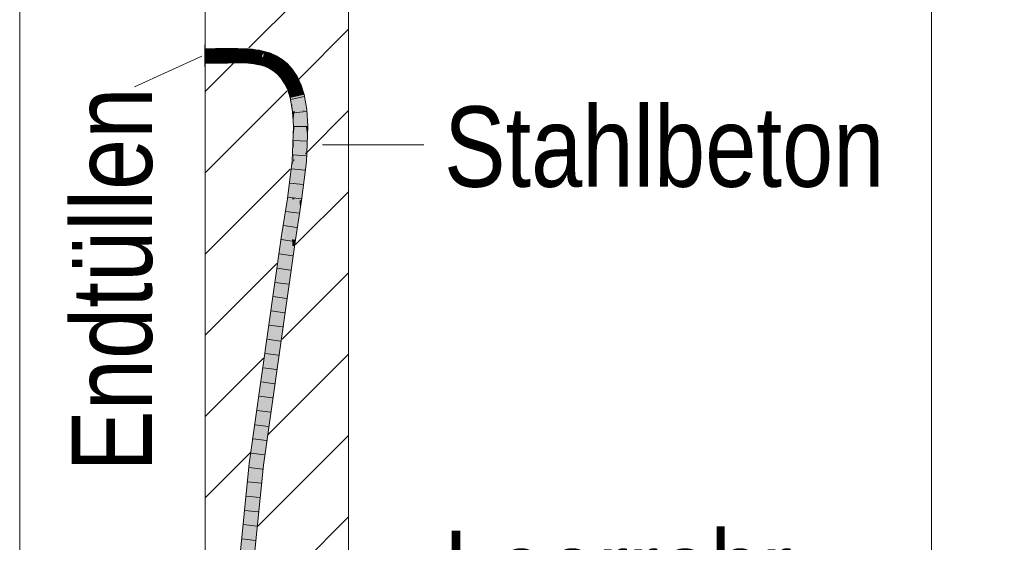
# Model space of a CAD drawing. Extents: x -500 to 300, y 62 to 1162.
# Tile 80 of 90: x 171 to 188, y 794 to 803. Entities that reach past the tile are written whole.
import ezdxf
from ezdxf.lldxf.tags import DXFTag

# ---------------------------------------------------------------- set-up
doc = ezdxf.new("R2010")
doc.units = 0
doc.layers.get('0').update_dxf_attribs({"lineweight": 13})
for name, color, linetype, lineweight, true_color in [('E_Detail_Beschriftung', 7, 'Continuous', 13, 0x009900), ('E_Detail_Wandschraffur', 7, 'Continuous', 5, 0xc0c0c0), ('E_Leerrohr 25-A06G93S78I', 7, 'Continuous', 9, 0xff8000), ('E_Leerrohr 25-Shading', 7, 'Continuous', 9, 0xff8000)]:
    doc.layers.add(name, color=color, linetype=linetype, lineweight=lineweight, true_color=true_color)
doc.layers.add('E_Detail_Linie_Text_Bem', color=7, linetype='Continuous', lineweight=13)
doc.styles.get("Standard").update_dxf_attribs({"font": 'ARIALN.TTF'})
tags = doc.linetypes.add('fein_strichliert', pattern=[4, 1, -2, 1]).pattern_tags.tags
tags[8:9] = [DXFTag(74, 4), DXFTag(75, 0), DXFTag(340, '0'), DXFTag(46, 0.0), DXFTag(50, 0.0), DXFTag(44, 0.0), DXFTag(45, 0.0)]
tags[6:7] = [DXFTag(74, 4), DXFTag(75, 0), DXFTag(340, '0'), DXFTag(46, 0.0), DXFTag(50, 0.0), DXFTag(44, 0.0), DXFTag(45, 0.0)]
tags[4:5] = [DXFTag(74, 4), DXFTag(75, 0), DXFTag(340, '0'), DXFTag(46, 0.0), DXFTag(50, 0.0), DXFTag(44, 0.0), DXFTag(45, 0.0)]
tags = doc.linetypes.add('fein_strichliert-A06G93S58I', pattern=[4, 1, -2, 1]).pattern_tags.tags
tags[8:9] = [DXFTag(74, 4), DXFTag(75, 0), DXFTag(340, '0'), DXFTag(46, 0.0), DXFTag(50, 0.0), DXFTag(44, 0.0), DXFTag(45, 0.0)]
tags[6:7] = [DXFTag(74, 4), DXFTag(75, 0), DXFTag(340, '0'), DXFTag(46, 0.0), DXFTag(50, 0.0), DXFTag(44, 0.0), DXFTag(45, 0.0)]
tags[4:5] = [DXFTag(74, 4), DXFTag(75, 0), DXFTag(340, '0'), DXFTag(46, 0.0), DXFTag(50, 0.0), DXFTag(44, 0.0), DXFTag(45, 0.0)]
tags = doc.linetypes.add('STRICHPUNKT2-A06G93S88I', pattern=[12.7, 6.35, -3.175, 0, -3.175]).pattern_tags.tags
tags[10:11] = [DXFTag(74, 4), DXFTag(75, 0), DXFTag(340, '0'), DXFTag(46, 0.0), DXFTag(50, 0.0), DXFTag(44, 0.0), DXFTag(45, 0.0)]
tags[8:9] = [DXFTag(74, 4), DXFTag(75, 0), DXFTag(340, '0'), DXFTag(46, 0.0), DXFTag(50, 0.0), DXFTag(44, 0.0), DXFTag(45, 0.0)]
tags[6:7] = [DXFTag(74, 4), DXFTag(75, 0), DXFTag(340, '0'), DXFTag(46, 0.0), DXFTag(50, 0.0), DXFTag(44, 0.0), DXFTag(45, 0.0)]
tags[4:5] = [DXFTag(74, 4), DXFTag(75, 0), DXFTag(340, '0'), DXFTag(46, 0.0), DXFTag(50, 0.0), DXFTag(44, 0.0), DXFTag(45, 0.0)]

# ---------------------------------------------------------------- blocks, each defined once
blk = doc.blocks.new('Shading-A06G93GX8I', base_point=(174.254, 868.332))
at = {"layer": 'E_Leerrohr 25-Shading', "color": 31, "true_color": 0xecb67f}
for points in [[(173.898, 802.482), (173.898, 802.672), (173.893, 802.482), (173.893, 802.672)], [(173.898, 802.482), (173.898, 802.672), (173.893, 802.482), (173.893, 802.672)], [(173.898, 802.607), (173.898, 802.482), (174.049, 802.607), (174.174, 802.482)], [(173.898, 802.607), (173.898, 802.482), (174.049, 802.607), (174.174, 802.482)], [(174.174, 802.482), (174.239, 802.482), (174.049, 802.607), (174.114, 802.607)], [(174.174, 802.482), (174.239, 802.482), (174.049, 802.607), (174.114, 802.607)], [(174.114, 802.607), (174.239, 802.482), (174.293, 802.607), (174.293, 802.536)], [(174.114, 802.607), (174.239, 802.482), (174.293, 802.607), (174.293, 802.536)], [(173.898, 802.45), (173.898, 802.482), (173.893, 802.45), (173.893, 802.482)], [(173.898, 802.45), (173.898, 802.482), (173.893, 802.45), (173.893, 802.482)], [(173.893, 802.292), (173.898, 802.292), (173.893, 802.45), (173.898, 802.45)], [(173.893, 802.292), (173.898, 802.292), (173.893, 802.45), (173.898, 802.45)], [(173.898, 802.482), (173.898, 802.357), (174.174, 802.482), (174.049, 802.357)], [(173.898, 802.482), (173.898, 802.357), (174.174, 802.482), (174.049, 802.357)], [(174.049, 802.357), (174.114, 802.357), (174.174, 802.482), (174.239, 802.482)], [(174.049, 802.357), (174.114, 802.357), (174.174, 802.482), (174.239, 802.482)], [(174.239, 802.482), (174.114, 802.357), (174.293, 802.428), (174.293, 802.357)], [(174.239, 802.482), (174.114, 802.357), (174.293, 802.428), (174.293, 802.357)], [(174.293, 802.536), (174.239, 802.482), (174.293, 802.496), (174.278, 802.482)], [(174.293, 802.536), (174.239, 802.482), (174.293, 802.496), (174.278, 802.482)], [(174.278, 802.482), (174.239, 802.482), (174.293, 802.468), (174.293, 802.428)], [(174.278, 802.482), (174.239, 802.482), (174.293, 802.468), (174.293, 802.428)], [(174.278, 802.482), (174.293, 802.482), (174.293, 802.496)], [(174.278, 802.482), (174.293, 802.482), (174.293, 802.496)], [(174.293, 802.482), (174.278, 802.482), (174.293, 802.468)], [(174.293, 802.482), (174.278, 802.482), (174.293, 802.468)]]:
    blk.add_solid(points, dxfattribs=at)
at = {"layer": 'E_Leerrohr 25-Shading', "color": 43, "true_color": 0xd7ab7f}
for points in [[(173.898, 802.57), (174.049, 802.609), (173.898, 802.607)], [(173.898, 802.57), (174.082, 802.573), (174.049, 802.609), (174.082, 802.596)], [(174.082, 802.596), (174.082, 802.609), (174.049, 802.609)], [(174.082, 802.609), (174.202, 802.575), (174.114, 802.61)], [(174.082, 802.609), (174.082, 802.596), (174.202, 802.575), (174.137, 802.574)], [(174.082, 802.596), (174.082, 802.573), (174.137, 802.574)], [(174.202, 802.575), (174.273, 802.576), (174.114, 802.61), (174.273, 802.613)], [(174.273, 802.576), (174.275, 802.576), (174.273, 802.613), (174.364, 802.613)], [(174.403, 802.613), (174.364, 802.613), (174.315, 802.576), (174.275, 802.576)], [(174.428, 802.613), (174.403, 802.613), (174.34, 802.576), (174.315, 802.576)], [(174.34, 802.576), (174.466, 802.576), (174.428, 802.613), (174.467, 802.613)], [(174.654, 802.567), (174.656, 802.604), (174.466, 802.576), (174.467, 802.613)], [(174.718, 802.561), (174.722, 802.598), (174.654, 802.567), (174.656, 802.604)], [(174.778, 802.554), (174.784, 802.59), (174.718, 802.561), (174.722, 802.598)], [(174.838, 802.544), (174.844, 802.58), (174.778, 802.554), (174.784, 802.59)], [(174.882, 802.535), (174.89, 802.571), (174.838, 802.544), (174.844, 802.58)], [(174.882, 802.535), (174.934, 802.561), (174.89, 802.571)], [(174.882, 802.535), (174.92, 802.526), (174.934, 802.561), (174.926, 802.532)], [(174.925, 802.525), (174.967, 802.514), (174.957, 802.555), (174.977, 802.549)], [(174.925, 802.525), (174.957, 802.555), (174.926, 802.532)], [(174.957, 802.555), (174.934, 802.561), (174.926, 802.532)], [(175.012, 802.499), (175.025, 802.533), (174.967, 802.514), (174.977, 802.549)], [(173.898, 802.357), (174.085, 802.396), (173.898, 802.394)], [(174.085, 802.396), (173.898, 802.357), (174.085, 802.375), (174.052, 802.36)], [(174.202, 802.398), (174.085, 802.375), (174.118, 802.362), (174.085, 802.361)], [(174.085, 802.375), (174.202, 802.398), (174.137, 802.397)], [(174.085, 802.396), (174.085, 802.375), (174.137, 802.397)], [(174.233, 802.399), (174.202, 802.398), (174.275, 802.367), (174.118, 802.362)], [(174.233, 802.399), (174.275, 802.367), (174.275, 802.392)], [(174.275, 802.399), (174.233, 802.399), (174.275, 802.392)], [(174.275, 802.399), (174.275, 802.399), (174.305, 802.387), (174.275, 802.392)], [(174.373, 802.375), (174.315, 802.399), (174.305, 802.387), (174.275, 802.399)], [(174.275, 802.392), (174.275, 802.367), (174.305, 802.387), (174.354, 802.367)], [(174.354, 802.367), (174.394, 802.367), (174.305, 802.387), (174.373, 802.375)], [(174.416, 802.368), (174.34, 802.399), (174.373, 802.375), (174.315, 802.399)], [(174.428, 802.363), (174.461, 802.363), (174.34, 802.399), (174.462, 802.399)], [(174.394, 802.367), (174.419, 802.367), (174.373, 802.375), (174.416, 802.368)], [(174.461, 802.363), (174.641, 802.354), (174.462, 802.399), (174.643, 802.389)], [(174.462, 802.399), (174.643, 802.389), (174.634, 802.391), (174.643, 802.389)], [(174.643, 802.389), (174.643, 802.391), (174.634, 802.391)], [(174.641, 802.354), (174.694, 802.349), (174.643, 802.389), (174.698, 802.383)], [(174.643, 802.389), (174.698, 802.383), (174.643, 802.391), (174.698, 802.385)], [(174.698, 802.385), (174.698, 802.386), (174.643, 802.391)], [(174.694, 802.349), (174.748, 802.343), (174.698, 802.383), (174.753, 802.375)], [(174.753, 802.377), (174.753, 802.379), (174.698, 802.385), (174.698, 802.386)], [(174.698, 802.383), (174.753, 802.375), (174.698, 802.385), (174.753, 802.377)], [(174.748, 802.343), (174.8, 802.334), (174.753, 802.375), (174.806, 802.364)], [(174.807, 802.369), (174.807, 802.37), (174.753, 802.378), (174.753, 802.379)], [(174.753, 802.377), (174.806, 802.368), (174.753, 802.378), (174.807, 802.369)], [(174.753, 802.375), (174.806, 802.364), (174.753, 802.377), (174.806, 802.368)], [(174.92, 802.526), (174.925, 802.525), (174.926, 802.532)], [(175.12, 802.453), (175.137, 802.485), (175.012, 802.499), (175.025, 802.533)], [(175.221, 802.392), (175.242, 802.421), (175.12, 802.453), (175.137, 802.485)], [(175.309, 802.318), (175.335, 802.344), (175.221, 802.392), (175.242, 802.421)], [(173.898, 802.357), (174.049, 802.359), (174.052, 802.36)], [(174.052, 802.36), (174.049, 802.359), (174.085, 802.361), (174.085, 802.359)], [(174.085, 802.375), (174.052, 802.36), (174.085, 802.361)], [(174.085, 802.361), (174.085, 802.359), (174.118, 802.362), (174.114, 802.36)], [(174.118, 802.362), (174.114, 802.36), (174.275, 802.367), (174.275, 802.363)], [(174.275, 802.367), (174.275, 802.363), (174.354, 802.367), (174.364, 802.363)], [(174.403, 802.363), (174.394, 802.367), (174.364, 802.363), (174.354, 802.367)], [(174.428, 802.363), (174.419, 802.367), (174.403, 802.363), (174.394, 802.367)], [(174.8, 802.334), (174.837, 802.327), (174.806, 802.364), (174.843, 802.355)], [(174.806, 802.368), (174.844, 802.359), (174.807, 802.369), (174.844, 802.361)], [(174.806, 802.364), (174.843, 802.355), (174.806, 802.368), (174.844, 802.359)], [(174.844, 802.361), (174.844, 802.363), (174.807, 802.369), (174.807, 802.37)], [(174.837, 802.327), (174.872, 802.319), (174.843, 802.355), (174.879, 802.345)], [(174.843, 802.355), (174.879, 802.345), (174.844, 802.359), (174.88, 802.349)], [(174.881, 802.353), (174.881, 802.354), (174.844, 802.362), (174.844, 802.363)], [(174.844, 802.361), (174.88, 802.351), (174.844, 802.362), (174.881, 802.353)], [(174.844, 802.359), (174.88, 802.349), (174.844, 802.361), (174.88, 802.351)], [(174.872, 802.319), (174.906, 802.309), (174.879, 802.345), (174.913, 802.334)], [(174.879, 802.345), (174.913, 802.334), (174.88, 802.349), (174.914, 802.338)], [(174.88, 802.351), (174.915, 802.34), (174.881, 802.353), (174.916, 802.343)], [(174.88, 802.349), (174.914, 802.338), (174.88, 802.351), (174.915, 802.34)], [(174.916, 802.343), (174.916, 802.344), (174.881, 802.353), (174.881, 802.354)], [(174.913, 802.334), (174.906, 802.309), (174.916, 802.333)], [(174.916, 802.333), (174.906, 802.309), (174.939, 802.317), (174.933, 802.301)], [(174.914, 802.338), (174.913, 802.334), (174.917, 802.337), (174.916, 802.333)], [(174.917, 802.337), (174.918, 802.339), (174.914, 802.338), (174.915, 802.34)], [(174.915, 802.34), (174.918, 802.339), (174.916, 802.343), (174.919, 802.342)], [(174.919, 802.342), (174.92, 802.343), (174.916, 802.343), (174.916, 802.344)], [(174.933, 802.326), (174.928, 802.333), (174.916, 802.333), (174.917, 802.337)], [(174.916, 802.333), (174.939, 802.317), (174.933, 802.326)], [(174.917, 802.337), (174.928, 802.333), (174.918, 802.339), (174.925, 802.337)], [(174.918, 802.339), (174.925, 802.337), (174.919, 802.342), (174.922, 802.341)], [(174.922, 802.341), (174.92, 802.343), (174.919, 802.342)], [(174.939, 802.317), (174.946, 802.335), (174.92, 802.343)], [(174.933, 802.301), (174.957, 802.291), (174.939, 802.317)], [(174.957, 802.291), (174.946, 802.335), (174.939, 802.317)], [(174.946, 802.335), (174.957, 802.291), (175.038, 802.293), (175.023, 802.263)], [(174.946, 802.335), (174.946, 802.335), (175.039, 802.295), (175.038, 802.293)], [(175.023, 802.263), (175.097, 802.218), (175.038, 802.293), (175.113, 802.241)], [(175.038, 802.293), (175.113, 802.241), (175.039, 802.295), (175.117, 802.245)], [(175.117, 802.245), (175.118, 802.248), (175.039, 802.295)], [(175.097, 802.218), (175.162, 802.164), (175.113, 802.241), (175.176, 802.179)], [(175.113, 802.241), (175.176, 802.179), (175.117, 802.245), (175.182, 802.184)], [(175.117, 802.245), (175.182, 802.184), (175.118, 802.248), (175.185, 802.188)], [(175.185, 802.188), (175.187, 802.19), (175.118, 802.248)], [(175.388, 802.231), (175.417, 802.253), (175.309, 802.318), (175.335, 802.344)], [(175.388, 802.231), (175.389, 802.229), (175.417, 802.253), (175.426, 802.24)], [(175.389, 802.229), (175.472, 802.104), (175.426, 802.24), (175.504, 802.122)], [(175.162, 802.164), (175.218, 802.103), (175.176, 802.179), (175.227, 802.11)], [(175.176, 802.179), (175.227, 802.11), (175.182, 802.184), (175.235, 802.115)], [(175.182, 802.184), (175.235, 802.115), (175.185, 802.188), (175.241, 802.12)], [(175.185, 802.188), (175.241, 802.12), (175.187, 802.19), (175.245, 802.123)], [(175.245, 802.123), (175.247, 802.125), (175.187, 802.19)], [(175.218, 802.103), (175.268, 802.026), (175.227, 802.11)], [(175.227, 802.11), (175.268, 802.026), (175.235, 802.115), (175.259, 802.067)], [(175.235, 802.115), (175.259, 802.067), (175.241, 802.12), (175.253, 802.098)], [(175.241, 802.12), (175.253, 802.098), (175.245, 802.123), (175.249, 802.117)], [(175.249, 802.117), (175.247, 802.125), (175.245, 802.123)], [(175.249, 802.117), (175.308, 802.014), (175.247, 802.125), (175.313, 802.017)], [(175.313, 802.017), (175.317, 802.018), (175.247, 802.125)], [(175.301, 802.009), (175.308, 802.014), (175.253, 802.098), (175.249, 802.117)], [(175.253, 802.098), (175.259, 802.067), (175.301, 802.009), (175.291, 802.004)], [(175.259, 802.067), (175.268, 802.026), (175.291, 802.004), (175.285, 802.001)], [(175.538, 801.96), (175.572, 801.973), (175.472, 802.104), (175.504, 802.122)], [(175.285, 802.001), (175.308, 801.949), (175.291, 802.004)], [(175.291, 802.004), (175.308, 801.949), (175.301, 802.009), (175.312, 801.976)], [(175.301, 802.009), (175.312, 801.976), (175.308, 802.014), (175.314, 801.996)], [(175.308, 802.014), (175.314, 801.996), (175.313, 802.017), (175.316, 802.01)], [(175.312, 801.976), (175.308, 801.949), (175.342, 801.885), (175.339, 801.883)], [(175.314, 801.996), (175.312, 801.976), (175.353, 801.889), (175.342, 801.885)], [(175.316, 802.01), (175.317, 802.018), (175.313, 802.017)], [(175.353, 801.889), (175.361, 801.892), (175.314, 801.996), (175.316, 802.01)], [(175.316, 802.01), (175.317, 802.018), (175.317, 802.018)], [(175.316, 802.01), (175.361, 801.892), (175.317, 802.018), (175.369, 801.895)], [(175.369, 801.895), (175.373, 801.896), (175.317, 802.018)], [(175.342, 801.885), (175.339, 801.883), (175.343, 801.88)], [(175.343, 801.88), (175.339, 801.883), (175.346, 801.86)], [(175.353, 801.889), (175.342, 801.885), (175.357, 801.866), (175.343, 801.88)], [(175.357, 801.866), (175.343, 801.88), (175.379, 801.754), (175.346, 801.86)], [(175.357, 801.866), (175.37, 801.854), (175.353, 801.889), (175.361, 801.892)], [(175.379, 801.754), (175.37, 801.854), (175.357, 801.866)], [(175.361, 801.892), (175.37, 801.854), (175.369, 801.895), (175.382, 801.842)], [(175.369, 801.895), (175.382, 801.842), (175.373, 801.896), (175.391, 801.834)], [(175.391, 801.834), (175.393, 801.832), (175.373, 801.896)], [(175.588, 801.8), (175.624, 801.808), (175.538, 801.96), (175.572, 801.973)], [(175.379, 801.754), (175.38, 801.752), (175.37, 801.854), (175.385, 801.784)], [(175.37, 801.854), (175.385, 801.784), (175.382, 801.842), (175.39, 801.812)], [(175.385, 801.784), (175.38, 801.752), (175.392, 801.755)], [(175.392, 801.755), (175.38, 801.752), (175.401, 801.638)], [(175.382, 801.842), (175.39, 801.812), (175.391, 801.834), (175.393, 801.828)], [(175.392, 801.755), (175.404, 801.757), (175.385, 801.784), (175.39, 801.812)], [(175.39, 801.812), (175.396, 801.817), (175.393, 801.828)], [(175.39, 801.812), (175.404, 801.757), (175.396, 801.817), (175.405, 801.758)], [(175.393, 801.828), (175.393, 801.832), (175.391, 801.834)], [(175.423, 801.517), (175.408, 801.712), (175.392, 801.755), (175.404, 801.757)], [(175.423, 801.517), (175.392, 801.755), (175.401, 801.638)], [(175.396, 801.817), (175.393, 801.832), (175.393, 801.828)], [(175.393, 801.832), (175.395, 801.817), (175.416, 801.76), (175.412, 801.759)], [(175.395, 801.817), (175.405, 801.758), (175.412, 801.759)], [(175.408, 801.712), (175.405, 801.758), (175.404, 801.757)], [(175.405, 801.758), (175.428, 801.518), (175.412, 801.759), (175.443, 801.52)], [(175.428, 801.518), (175.405, 801.758), (175.428, 801.518), (175.408, 801.712)], [(175.408, 801.712), (175.423, 801.517), (175.428, 801.518)], [(175.412, 801.759), (175.416, 801.76), (175.416, 801.76)], [(175.412, 801.759), (175.443, 801.52), (175.416, 801.76), (175.453, 801.521)], [(175.453, 801.521), (175.459, 801.521), (175.416, 801.76)], [(175.634, 801.543), (175.671, 801.547), (175.588, 801.8), (175.624, 801.808)], [(175.428, 801.518), (175.423, 801.517), (175.426, 801.466)], [(175.428, 801.518), (175.428, 801.518), (175.434, 801.342), (175.426, 801.466)], [(175.428, 801.518), (175.434, 801.342), (175.443, 801.52), (175.442, 801.4)], [(175.443, 801.52), (175.442, 801.4), (175.453, 801.521), (175.453, 801.482)], [(175.453, 801.482), (175.459, 801.521), (175.453, 801.521)], [(175.458, 801.259), (175.471, 801.259), (175.453, 801.482), (175.459, 801.521)], [(175.471, 801.259), (175.477, 801.258), (175.459, 801.521)], [(175.634, 801.543), (175.69, 801.257), (175.671, 801.547)], [(175.634, 801.543), (175.635, 801.536), (175.69, 801.257), (175.674, 801.257)], [(175.674, 801.257), (175.635, 801.536), (175.655, 801.257), (175.651, 801.29)], [(175.442, 801.4), (175.434, 801.342), (175.442, 801.259), (175.44, 801.259)], [(175.453, 801.482), (175.442, 801.4), (175.458, 801.259), (175.442, 801.259)], [(175.436, 801.166), (175.44, 801.248), (175.439, 801.241)], [(175.436, 801.166), (175.438, 801.087), (175.44, 801.248), (175.443, 801.123)], [(175.44, 801.248), (175.44, 801.259), (175.439, 801.241)], [(175.442, 801.259), (175.44, 801.259), (175.44, 801.248)], [(175.458, 801.259), (175.442, 801.259), (175.443, 801.123), (175.44, 801.248)], [(175.443, 801.123), (175.445, 800.971), (175.458, 801.259), (175.471, 801.259)], [(175.471, 801.259), (175.445, 800.971), (175.477, 801.258), (175.448, 800.82)], [(175.448, 800.82), (175.451, 800.654), (175.477, 801.258)], [(175.66, 800.913), (175.656, 801.244), (175.644, 801.034), (175.654, 801.257)], [(175.651, 801.29), (175.654, 801.257), (175.655, 801.257)], [(175.655, 801.257), (175.654, 801.257), (175.656, 801.244)], [(175.674, 801.257), (175.655, 801.257), (175.682, 801.078), (175.656, 801.244)], [(175.672, 800.824), (175.682, 801.078), (175.665, 800.875), (175.656, 801.244)], [(175.665, 800.875), (175.656, 801.244), (175.66, 800.913)], [(175.682, 801.078), (175.69, 801.257), (175.674, 801.257)], [(175.436, 801.166), (175.414, 800.658), (175.428, 800.656)], [(175.434, 801.049), (175.43, 800.798), (175.438, 801.087), (175.443, 800.941)], [(175.438, 801.087), (175.436, 801.166), (175.434, 801.049)], [(175.443, 801.123), (175.438, 801.087), (175.445, 800.971), (175.443, 800.941)], [(175.644, 801.032), (175.627, 800.639), (175.647, 800.638)], [(175.644, 801.032), (175.664, 800.636), (175.644, 801.034), (175.66, 800.913)], [(175.664, 800.636), (175.644, 801.032), (175.647, 800.638)], [(175.443, 800.941), (175.43, 800.798), (175.437, 800.656), (175.428, 800.656)], [(175.443, 800.941), (175.437, 800.656), (175.447, 800.8)], [(175.445, 800.971), (175.443, 800.941), (175.448, 800.82), (175.447, 800.8)], [(175.668, 800.743), (175.665, 800.875), (175.664, 800.636), (175.66, 800.913)], [(175.668, 800.743), (175.672, 800.824), (175.665, 800.875)], [(175.437, 800.656), (175.451, 800.654), (175.447, 800.8)], [(175.447, 800.8), (175.451, 800.654), (175.448, 800.82)], [(175.414, 800.658), (175.332, 800), (175.408, 800.31), (175.368, 799.995)], [(175.414, 800.658), (175.408, 800.31), (175.428, 800.656)], [(175.423, 800.567), (175.408, 800.31), (175.437, 800.656), (175.451, 800.654)], [(175.428, 800.656), (175.423, 800.567), (175.437, 800.656)], [(175.627, 800.639), (175.543, 799.97), (175.627, 800.639), (175.546, 799.97)], [(175.623, 800.608), (175.546, 799.97), (175.572, 799.966)], [(175.572, 799.966), (175.624, 800.611), (175.623, 800.608)], [(175.572, 799.966), (175.63, 800.366), (175.624, 800.611), (175.629, 800.398)], [(175.629, 800.398), (175.627, 800.639), (175.624, 800.611)], [(175.647, 800.638), (175.627, 800.639), (175.63, 800.372), (175.629, 800.398)], [(175.63, 800.366), (175.664, 800.636), (175.647, 800.638)], [(175.63, 800.366), (175.572, 799.966), (175.58, 799.965)], [(175.629, 800.398), (175.63, 800.366), (175.63, 800.372)], [(175.332, 800), (175.224, 799.318), (175.368, 799.995), (175.255, 799.313)], [(175.546, 799.97), (175.435, 799.287), (175.553, 799.801), (175.471, 799.282)], [(175.543, 799.97), (175.435, 799.287), (175.546, 799.97)], [(175.546, 799.97), (175.553, 799.801), (175.572, 799.966)], [(175.553, 799.801), (175.58, 799.965), (175.572, 799.966)], [(175.224, 799.318), (174.958, 797.445), (175.26, 799.313), (174.921, 796.928)], [(175.419, 799.172), (174.921, 795.673), (175.455, 799.17), (174.958, 795.671)], [(175.471, 799.282), (175.435, 799.287), (175.455, 799.17), (175.419, 799.172)], [(174.958, 797.445), (174.825, 796.491), (174.844, 796.45), (174.786, 796.091)], [(174.825, 796.491), (174.958, 797.445), (174.832, 796.56)], [(174.958, 797.445), (174.844, 796.45), (174.94, 797.193)], [(174.844, 796.45), (174.921, 796.928), (174.94, 797.193)], [(174.748, 795.712), (174.921, 796.928), (174.844, 796.45)], [(174.717, 795.75), (174.672, 795.389), (174.832, 796.56), (174.825, 796.491)], [(174.825, 796.491), (174.672, 795.389), (174.786, 796.091)], [(174.748, 795.711), (174.748, 795.712), (174.786, 796.091), (174.844, 796.45)], [(174.672, 795.389), (174.702, 795.386), (174.786, 796.091), (174.748, 795.711)], [(174.717, 795.75), (174.666, 795.39), (174.672, 795.389)], [(174.908, 795.361), (174.958, 795.671), (174.878, 795.364), (174.924, 795.673)], [(174.924, 795.673), (174.921, 795.673), (174.878, 795.364)], [(174.958, 795.671), (174.958, 795.671), (174.914, 795.36), (174.908, 795.361)], [(174.445, 792.78), (174.672, 795.389), (174.463, 793.088), (174.666, 795.39)], [(174.702, 795.386), (174.672, 795.389), (174.445, 792.78)], [(174.463, 793.088), (174.666, 795.39), (174.5, 793.709)], [(174.765, 794.032), (174.878, 795.364), (174.539, 791.934)], [(174.914, 795.36), (174.908, 795.361), (174.658, 792.768), (174.765, 794.032)], [(174.908, 795.361), (174.878, 795.364), (174.765, 794.032)], [(174.658, 792.768), (174.765, 794.032), (174.562, 791.932), (174.539, 791.934)]]:
    blk.add_solid(points, dxfattribs=at)
at = {"layer": 'E_Leerrohr 25-Shading', "color": 31, "true_color": 0xfabd7f}
for points in [[(174.083, 802.484), (174.082, 802.573), (173.898, 802.482), (173.898, 802.57)], [(174.082, 802.573), (174.083, 802.484), (174.137, 802.574), (174.174, 802.486)], [(174.174, 802.486), (174.239, 802.487), (174.137, 802.574), (174.202, 802.575)], [(174.202, 802.575), (174.239, 802.487), (174.273, 802.576), (174.273, 802.571)], [(174.239, 802.487), (174.274, 802.488), (174.273, 802.571)], [(174.275, 802.576), (174.273, 802.576), (174.273, 802.571)], [(174.274, 802.488), (174.275, 802.576), (174.273, 802.571)], [(174.315, 802.576), (174.275, 802.576), (174.278, 802.488), (174.274, 802.488)], [(174.34, 802.576), (174.315, 802.576), (174.303, 802.488), (174.278, 802.488)], [(174.303, 802.488), (174.464, 802.488), (174.34, 802.576), (174.466, 802.576)], [(174.464, 802.488), (174.649, 802.483), (174.466, 802.576), (174.654, 802.567)], [(174.709, 802.481), (174.718, 802.561), (174.649, 802.483), (174.654, 802.567)], [(174.767, 802.477), (174.778, 802.554), (174.709, 802.481), (174.718, 802.561)], [(174.825, 802.472), (174.838, 802.544), (174.767, 802.477), (174.778, 802.554)], [(174.083, 802.483), (174.083, 802.484), (173.898, 802.482)], [(173.898, 802.394), (174.085, 802.396), (173.898, 802.482), (174.083, 802.483)], [(174.174, 802.486), (174.083, 802.484), (174.172, 802.483), (174.083, 802.483)], [(174.172, 802.483), (174.083, 802.483), (174.171, 802.479), (174.084, 802.48)], [(174.084, 802.48), (174.085, 802.396), (174.171, 802.479), (174.137, 802.397)], [(174.165, 802.465), (174.137, 802.397), (174.211, 802.42), (174.202, 802.398)], [(174.235, 802.479), (174.171, 802.479), (174.211, 802.42), (174.165, 802.465)], [(174.172, 802.483), (174.171, 802.479), (174.237, 802.484), (174.235, 802.479)], [(174.239, 802.487), (174.174, 802.486), (174.237, 802.484), (174.172, 802.483)], [(174.202, 802.398), (174.232, 802.399), (174.211, 802.42)], [(174.232, 802.399), (174.202, 802.398), (174.233, 802.399)], [(174.232, 802.399), (174.235, 802.479), (174.211, 802.42)], [(174.232, 802.399), (174.275, 802.401), (174.235, 802.479), (174.242, 802.478)], [(174.275, 802.399), (174.275, 802.401), (174.233, 802.399), (174.232, 802.399)], [(174.235, 802.479), (174.242, 802.478), (174.237, 802.484), (174.24, 802.484)], [(174.24, 802.484), (174.239, 802.487), (174.237, 802.484)], [(174.274, 802.484), (174.274, 802.488), (174.24, 802.484), (174.239, 802.487)], [(174.274, 802.478), (174.274, 802.484), (174.242, 802.478), (174.24, 802.484)], [(174.242, 802.478), (174.275, 802.401), (174.274, 802.478)], [(174.28, 802.484), (174.278, 802.488), (174.274, 802.484), (174.274, 802.488)], [(174.282, 802.478), (174.28, 802.484), (174.274, 802.478), (174.274, 802.484)], [(174.274, 802.478), (174.275, 802.399), (174.282, 802.478), (174.315, 802.399)], [(174.303, 802.488), (174.278, 802.488), (174.305, 802.484), (174.28, 802.484)], [(174.28, 802.484), (174.282, 802.478), (174.305, 802.484), (174.308, 802.478)], [(174.282, 802.478), (174.315, 802.399), (174.308, 802.478), (174.34, 802.399)], [(174.34, 802.399), (174.462, 802.399), (174.303, 802.488), (174.464, 802.488)], [(174.462, 802.399), (174.634, 802.391), (174.464, 802.488), (174.547, 802.484)], [(174.549, 802.486), (174.464, 802.488), (174.547, 802.484)], [(174.649, 802.483), (174.549, 802.486), (174.649, 802.479), (174.547, 802.484)], [(174.634, 802.391), (174.643, 802.391), (174.547, 802.484), (174.649, 802.479)], [(174.698, 802.386), (174.708, 802.474), (174.643, 802.391), (174.649, 802.479)], [(174.649, 802.483), (174.649, 802.479), (174.709, 802.481), (174.708, 802.475)], [(174.649, 802.479), (174.708, 802.474), (174.708, 802.475)], [(174.753, 802.379), (174.766, 802.466), (174.698, 802.386), (174.708, 802.474)], [(174.709, 802.481), (174.708, 802.475), (174.767, 802.477), (174.766, 802.47)], [(174.708, 802.475), (174.708, 802.474), (174.766, 802.47), (174.766, 802.466)], [(174.807, 802.37), (174.822, 802.457), (174.753, 802.379), (174.766, 802.466)], [(174.767, 802.477), (174.766, 802.47), (174.825, 802.472), (174.823, 802.464)], [(174.823, 802.464), (174.766, 802.47), (174.823, 802.46), (174.766, 802.467)], [(174.766, 802.467), (174.766, 802.466), (174.823, 802.46), (174.822, 802.457)], [(174.844, 802.363), (174.863, 802.449), (174.807, 802.37), (174.822, 802.457)], [(174.823, 802.46), (174.822, 802.457), (174.864, 802.454), (174.863, 802.449)], [(174.825, 802.472), (174.823, 802.464), (174.867, 802.468), (174.865, 802.459)], [(174.865, 802.459), (174.823, 802.464), (174.864, 802.454), (174.823, 802.46)], [(174.867, 802.468), (174.882, 802.535), (174.825, 802.472), (174.838, 802.544)], [(174.881, 802.354), (174.903, 802.44), (174.844, 802.363), (174.863, 802.449)], [(174.866, 802.454), (174.863, 802.449), (174.905, 802.447), (174.903, 802.44)], [(174.864, 802.454), (174.863, 802.449), (174.866, 802.454)], [(174.87, 802.458), (174.865, 802.459), (174.866, 802.454), (174.864, 802.454)], [(174.876, 802.467), (174.867, 802.468), (174.87, 802.458), (174.865, 802.459)], [(174.906, 802.453), (174.87, 802.458), (174.905, 802.447), (174.866, 802.454)], [(174.882, 802.535), (174.867, 802.468), (174.92, 802.526), (174.876, 802.467)], [(174.909, 802.463), (174.876, 802.467), (174.906, 802.453), (174.87, 802.458)], [(174.881, 802.354), (174.905, 802.439), (174.903, 802.44)], [(174.881, 802.354), (174.916, 802.344), (174.905, 802.439), (174.919, 802.352)], [(174.905, 802.447), (174.903, 802.44), (174.906, 802.447), (174.905, 802.439)], [(174.905, 802.439), (174.942, 802.429), (174.925, 802.525), (174.967, 802.514)], [(174.905, 802.439), (174.925, 802.525), (174.909, 802.463)], [(174.907, 802.453), (174.906, 802.453), (174.906, 802.447), (174.905, 802.447)], [(174.919, 802.352), (174.942, 802.429), (174.905, 802.439)], [(174.909, 802.463), (174.906, 802.453), (174.907, 802.453)], [(174.909, 802.463), (174.925, 802.525), (174.92, 802.526)], [(174.92, 802.343), (174.942, 802.429), (174.919, 802.352)], [(174.92, 802.343), (174.946, 802.335), (174.942, 802.429), (174.979, 802.417)], [(174.979, 802.417), (175.012, 802.499), (174.942, 802.429), (174.967, 802.514)], [(175.039, 802.295), (175.08, 802.374), (174.946, 802.335), (174.979, 802.417)], [(175.084, 802.381), (175.12, 802.453), (174.979, 802.418), (175.012, 802.499)], [(174.979, 802.417), (175.08, 802.374), (174.979, 802.418), (175.084, 802.381)], [(175.084, 802.381), (175.08, 802.374), (175.183, 802.339), (175.174, 802.326)], [(175.183, 802.339), (175.221, 802.392), (175.084, 802.381), (175.12, 802.453)], [(175.28, 802.288), (175.309, 802.318), (175.183, 802.339), (175.221, 802.392)], [(174.916, 802.344), (174.92, 802.343), (174.919, 802.352)], [(175.118, 802.248), (175.169, 802.32), (175.039, 802.295), (175.08, 802.374)], [(175.08, 802.374), (175.169, 802.32), (175.174, 802.326)], [(175.187, 802.19), (175.248, 802.254), (175.118, 802.248), (175.169, 802.32)], [(175.264, 802.271), (175.174, 802.326), (175.254, 802.26), (175.169, 802.32)], [(175.169, 802.32), (175.248, 802.254), (175.254, 802.26)], [(175.183, 802.339), (175.174, 802.326), (175.28, 802.288), (175.264, 802.271)], [(175.247, 802.125), (175.317, 802.178), (175.187, 802.19), (175.248, 802.254)], [(175.264, 802.271), (175.248, 802.254), (175.355, 802.206), (175.317, 802.178)], [(175.28, 802.288), (175.264, 802.271), (175.38, 802.226), (175.355, 802.206)], [(175.38, 802.226), (175.388, 802.231), (175.28, 802.288), (175.309, 802.318)], [(175.38, 802.226), (175.317, 802.178), (175.389, 802.22), (175.376, 802.09)], [(175.376, 802.09), (175.394, 802.061), (175.389, 802.229), (175.472, 802.104)], [(175.388, 802.231), (175.38, 802.226), (175.389, 802.229), (175.389, 802.22)], [(175.247, 802.125), (175.376, 802.09), (175.317, 802.178)], [(175.247, 802.125), (175.317, 802.018), (175.376, 802.09), (175.379, 802.053)], [(175.317, 802.018), (175.373, 801.896), (175.379, 802.053), (175.389, 801.903)], [(175.379, 802.053), (175.394, 802.061), (175.376, 802.09)], [(175.389, 801.903), (175.455, 801.928), (175.379, 802.053), (175.394, 802.061)], [(175.394, 802.061), (175.466, 801.932), (175.472, 802.104), (175.538, 801.96)], [(175.394, 802.061), (175.455, 801.928), (175.466, 801.932)], [(175.373, 801.896), (175.393, 801.832), (175.389, 801.903)], [(175.393, 801.832), (175.455, 801.928), (175.389, 801.903)], [(175.393, 801.832), (175.416, 801.76), (175.455, 801.928), (175.502, 801.78)], [(175.466, 801.932), (175.455, 801.928), (175.535, 801.787), (175.512, 801.782)], [(175.455, 801.928), (175.502, 801.78), (175.512, 801.782)], [(175.535, 801.787), (175.588, 801.8), (175.466, 801.932), (175.538, 801.96)], [(175.459, 801.521), (175.547, 801.532), (175.416, 801.76), (175.502, 801.78)], [(175.589, 801.537), (175.512, 801.782), (175.502, 801.779), (175.502, 801.78)], [(175.589, 801.537), (175.502, 801.779), (175.562, 801.534)], [(175.502, 801.779), (175.547, 801.532), (175.562, 801.534)], [(175.535, 801.787), (175.512, 801.782), (175.633, 801.543), (175.589, 801.537)], [(175.633, 801.543), (175.634, 801.543), (175.535, 801.787), (175.588, 801.8)], [(175.477, 801.258), (175.565, 801.258), (175.459, 801.521), (175.547, 801.532)], [(175.562, 801.534), (175.547, 801.532), (175.563, 801.533)], [(175.563, 801.533), (175.547, 801.532), (175.614, 801.257), (175.565, 801.258)], [(175.589, 801.534), (175.589, 801.537), (175.563, 801.533), (175.562, 801.534)], [(175.654, 801.257), (175.589, 801.534), (175.614, 801.257), (175.563, 801.533)], [(175.633, 801.543), (175.589, 801.537), (175.635, 801.536), (175.589, 801.534)], [(175.635, 801.536), (175.589, 801.534), (175.651, 801.29)], [(175.589, 801.534), (175.654, 801.257), (175.651, 801.29)], [(175.635, 801.536), (175.634, 801.543), (175.633, 801.543)], [(175.451, 800.654), (175.539, 800.647), (175.537, 801.258), (175.565, 801.258)], [(175.477, 801.258), (175.451, 800.654), (175.537, 801.258), (175.451, 800.654)], [(175.539, 800.647), (175.627, 800.639), (175.565, 801.258), (175.654, 801.257)], [(175.455, 800.023), (175.451, 800.654), (175.404, 799.99), (175.408, 800.31)], [(175.539, 800.647), (175.451, 800.654), (175.455, 800.023)], [(175.539, 800.647), (175.539, 800.647), (175.456, 799.983), (175.455, 800.023)], [(175.456, 799.983), (175.543, 799.97), (175.539, 800.647), (175.627, 800.639)], [(175.408, 800.31), (175.368, 799.995), (175.404, 799.99)], [(175.398, 799.637), (175.368, 799.995), (175.347, 799.3), (175.26, 799.313)], [(175.404, 799.99), (175.368, 799.995), (175.399, 799.645), (175.398, 799.637)], [(175.404, 799.99), (175.399, 799.645), (175.45, 799.983)], [(175.399, 799.645), (175.399, 799.625), (175.45, 799.983), (175.456, 799.983)], [(175.456, 799.983), (175.399, 799.625), (175.4, 799.593)], [(175.435, 799.287), (175.456, 799.983), (175.414, 799.291), (175.4, 799.593)], [(175.455, 800.023), (175.404, 799.99), (175.45, 799.983)], [(175.456, 799.983), (175.435, 799.287), (175.543, 799.97)], [(175.456, 799.983), (175.455, 800.023), (175.45, 799.983)], [(175.399, 799.625), (175.398, 799.637), (175.347, 799.3)], [(175.398, 799.637), (175.399, 799.625), (175.399, 799.645)], [(175.399, 799.625), (175.347, 799.3), (175.414, 799.291)], [(175.26, 799.313), (174.921, 796.928), (175.347, 799.3), (174.906, 796.194)], [(175.414, 799.291), (175.347, 799.3), (174.921, 795.673), (174.906, 796.194)], [(175.414, 799.291), (174.921, 795.673), (175.419, 799.172)], [(175.435, 799.287), (175.414, 799.291), (175.419, 799.172)], [(174.906, 796.194), (174.921, 796.928), (174.716, 795.384), (174.748, 795.712)], [(174.906, 796.194), (174.716, 795.384), (174.79, 795.375)], [(174.906, 796.194), (174.79, 795.375), (174.921, 795.673), (174.878, 795.364)], [(174.748, 795.712), (174.702, 795.386), (174.716, 795.384)], [(174.702, 795.386), (174.445, 792.78), (174.451, 791.941), (174.396, 791.945)], [(174.716, 795.384), (174.702, 795.386), (174.451, 791.941)], [(174.79, 795.375), (174.716, 795.384), (174.451, 791.941)], [(174.451, 791.941), (174.539, 791.934), (174.79, 795.375), (174.878, 795.364)]]:
    blk.add_solid(points, dxfattribs=at)
blk = doc.blocks.new('Referenz-A06G93S98I')
at = {"layer": 'E_Detail_Linie_Text_Bem', "linetype": 'fein_strichliert-A06G93S58I', "ltscale": 0.65}
for p, q in [((186.551, 761.593), (186.551, 822.909)), ((170.67, 762.674), (170.67, 815.553))]:
    blk.add_line(p, q, dxfattribs=at)
at = {"layer": 'E_Detail_Linie_Text_Bem', "linetype": 'Continuous', "ltscale": 0.13}
for p, q in [((173.899, 791.682), (173.899, 803.482)), ((176.399, 803.482), (176.399, 763.482))]:
    blk.add_line(p, q, dxfattribs=at)
at = {"layer": 'E_Detail_Linie_Text_Bem', "color": 0, "linetype": 'Continuous', "ltscale": 0.13}
for p, q in [((172.671, 801.945), (173.84, 802.477)), ((177.707, 800.937), (175.943, 800.937))]:
    blk.add_line(p, q, dxfattribs=at)
at = {"layer": 'E_Detail_Wandschraffur', "linetype": 'fein_strichliert', "ltscale": 0.13}
for p, q in [((174.661, 802.624), (175.518, 803.482)), ((173.899, 801.862), (174.394, 802.357)), ((175.645, 800.78), (176.399, 801.534)), ((173.899, 799.034), (175.378, 800.513)), ((175.243, 797.55), (176.399, 798.705)), ((173.899, 796.205), (174.918, 797.224)), ((174.813, 794.291), (176.399, 795.877))]:
    blk.add_line(p, q, dxfattribs=at)
at = {"layer": 'E_Detail_Wandschraffur', "linetype": 'ByBlock', "ltscale": 0.13}
for p, q in [((175.53, 802.08), (176.399, 802.948)), ((173.899, 800.448), (175.328, 801.877)), ((175.476, 799.197), (176.399, 800.119)), ((173.899, 797.619), (175.15, 798.871)), ((174.998, 795.891), (176.399, 797.291)), ((173.899, 794.791), (174.695, 795.588)), ((174.66, 792.724), (176.399, 794.463))]:
    blk.add_line(p, q, dxfattribs=at)
at = {"layer": 'E_Leerrohr 25-A06G93S78I', "linetype": 'Continuous', "ltscale": 0.13}
for p, q in [((173.899, 802.672), (173.893, 802.672)), ((173.893, 802.561), (173.893, 802.672)), ((173.899, 802.672), (173.893, 802.672)), ((173.893, 802.561), (173.893, 802.672)), ((173.893, 802.403), (173.893, 802.561)), ((173.893, 802.403), (173.893, 802.561)), ((173.899, 802.561), (173.899, 802.672)), ((173.899, 802.561), (173.899, 802.672)), ((174.082, 802.609), (173.899, 802.607)), ((174.293, 802.607), (173.899, 802.607)), ((173.899, 802.534), (173.899, 802.607)), ((173.899, 802.607), (173.899, 802.357)), ((174.293, 802.607), (173.899, 802.607)), ((173.899, 802.534), (173.899, 802.607)), ((173.899, 802.403), (173.899, 802.561)), ((173.899, 802.403), (173.899, 802.561)), ((174.273, 802.613), (174.082, 802.609)), ((174.128, 802.603), (174.131, 802.368)), ((174.467, 802.613), (174.273, 802.613)), ((174.293, 802.534), (174.293, 802.607)), ((174.293, 802.534), (174.293, 802.607)), ((174.381, 802.605), (174.378, 802.37)), ((174.656, 802.604), (174.467, 802.613)), ((174.636, 802.597), (174.623, 802.363)), ((174.722, 802.598), (174.656, 802.604)), ((174.784, 802.59), (174.722, 802.598)), ((174.844, 802.58), (174.784, 802.59)), ((174.89, 802.571), (174.844, 802.58)), ((174.903, 802.56), (174.85, 802.331)), ((174.934, 802.561), (174.89, 802.571)), ((174.977, 802.549), (174.934, 802.561)), ((175.025, 802.533), (174.977, 802.549)), ((173.893, 802.292), (173.893, 802.403)), ((173.893, 802.292), (173.893, 802.403)), ((173.899, 802.43), (173.899, 802.534)), ((173.899, 802.43), (173.899, 802.534)), ((173.899, 802.357), (173.899, 802.43)), ((173.899, 802.357), (173.899, 802.43)), ((173.899, 802.292), (173.899, 802.403)), ((173.899, 802.292), (173.899, 802.403)), ((174.293, 802.43), (174.293, 802.534)), ((174.293, 802.43), (174.293, 802.534)), ((174.293, 802.357), (174.293, 802.43)), ((174.293, 802.357), (174.293, 802.43)), ((175.137, 802.485), (175.025, 802.533)), ((175.167, 802.458), (175.05, 802.254)), ((175.242, 802.421), (175.137, 802.485)), ((175.335, 802.344), (175.242, 802.421)), ((173.893, 802.292), (173.899, 802.292)), ((173.893, 802.292), (173.899, 802.292)), ((174.085, 802.359), (173.899, 802.357)), ((173.899, 802.357), (174.293, 802.357)), ((173.899, 802.357), (174.293, 802.357)), ((174.275, 802.363), (174.085, 802.359)), ((174.461, 802.363), (174.275, 802.363)), ((174.641, 802.354), (174.461, 802.363)), ((174.694, 802.349), (174.641, 802.354)), ((174.748, 802.343), (174.694, 802.349)), ((174.8, 802.334), (174.748, 802.343)), ((174.837, 802.327), (174.8, 802.334)), ((174.872, 802.319), (174.837, 802.327)), ((174.906, 802.309), (174.872, 802.319)), ((174.933, 802.301), (174.906, 802.309)), ((175.023, 802.263), (174.933, 802.301)), ((175.097, 802.218), (175.023, 802.263)), ((175.162, 802.164), (175.097, 802.218)), ((175.391, 802.272), (175.209, 802.123)), ((175.417, 802.253), (175.335, 802.344)), ((175.504, 802.122), (175.417, 802.253)), ((175.218, 802.103), (175.162, 802.164)), ((175.285, 802.001), (175.218, 802.103)), ((175.536, 802.033), (175.322, 801.936)), ((175.572, 801.973), (175.504, 802.122)), ((175.339, 801.883), (175.285, 802.001)), ((175.38, 801.752), (175.339, 801.883)), ((175.624, 801.808), (175.572, 801.973)), ((175.423, 801.517), (175.38, 801.752)), ((175.622, 801.773), (175.393, 801.723)), ((175.671, 801.547), (175.624, 801.808)), ((175.69, 801.257), (175.671, 801.547)), ((175.44, 801.259), (175.423, 801.517)), ((175.666, 801.514), (175.432, 801.489)), ((175.414, 800.658), (175.44, 801.259)), ((175.682, 801.251), (175.447, 801.253)), ((175.664, 800.636), (175.69, 801.257)), ((175.672, 800.998), (175.437, 801.007)), ((175.661, 800.744), (175.426, 800.761)), ((175.332, 800), (175.414, 800.658)), ((175.638, 800.493), (175.404, 800.515)), ((175.58, 799.965), (175.664, 800.636)), ((175.607, 800.242), (175.373, 800.27)), ((175.224, 799.318), (175.332, 800)), ((175.575, 799.992), (175.343, 800.024)), ((175.471, 799.282), (175.58, 799.965)), ((175.537, 799.744), (175.304, 799.777)), ((175.498, 799.497), (175.265, 799.531)), ((174.666, 795.39), (175.224, 799.318)), ((174.914, 795.36), (175.471, 799.282)), ((175.459, 799.25), (175.226, 799.284)), ((175.424, 799.003), (175.191, 799.036)), ((175.389, 798.755), (175.156, 798.788)), ((175.354, 798.508), (175.121, 798.541)), ((175.318, 798.261), (175.086, 798.293)), ((175.283, 798.013), (175.05, 798.045)), ((175.248, 797.766), (175.015, 797.798)), ((175.213, 797.519), (174.98, 797.55)), ((175.178, 797.271), (174.945, 797.302)), ((175.143, 797.024), (174.91, 797.055)), ((175.108, 796.777), (174.875, 796.807)), ((175.072, 796.529), (174.839, 796.559)), ((175.037, 796.282), (174.804, 796.312)), ((175.002, 796.035), (174.769, 796.064)), ((174.967, 795.787), (174.734, 795.816)), ((174.932, 795.54), (174.699, 795.569)), ((174.327, 791.95), (174.666, 795.39)), ((174.576, 791.931), (174.914, 795.36)), ((174.9, 795.292), (174.666, 795.32)), ((174.875, 795.044), (174.642, 795.071)), ((174.851, 794.795), (174.617, 794.822)), ((174.826, 794.547), (174.593, 794.573)), ((174.802, 794.299), (174.568, 794.324)), ((174.777, 794.05), (174.544, 794.075))]:
    blk.add_line(p, q, dxfattribs=at)
at = {"layer": 'E_Leerrohr 25-A06G93S78I', "linetype": 'STRICHPUNKT2-A06G93S88I', "lineweight": 5, "ltscale": 0.13}
blk.add_line((173.899, 802.482), (174.293, 802.482), dxfattribs=at)
blk.add_line((173.899, 802.482), (174.293, 802.482), dxfattribs=at)
at = {"layer": 'E_Detail_Beschriftung', "linetype": 'Continuous', "ltscale": 0.13, "insert": (171.573, 795.245), "char_height": 1.4, "attachment_point": 1, "rotation": 90}
blk.add_mtext('{\\fArial Narrow;Endtüllen}', dxfattribs=at)
at = {"layer": 'E_Detail_Beschriftung', "linetype": 'Continuous', "ltscale": 0.13, "char_height": 1.4, "attachment_point": 1}
for s, insert in [('{\\fArial Narrow;Stahlbeton}', (178.062, 801.604)), ('{\\fArial Narrow;Leerrohr}', (178.062, 794.219))]:
    blk.add_mtext(s, dxfattribs=dict(at, insert=insert))

msp = doc.modelspace()

# ---------------------------------------------------------------- block references
at = {"color": 8, "lineweight": 25, "ltscale": 0.25, "true_color": 0x808080}
msp.add_blockref('Referenz-A06G93S98I', (0, 0), dxfattribs=at)
msp.add_blockref('Shading-A06G93GX8I', (174.254, 868.332))

doc.saveas('drawing.dxf')
